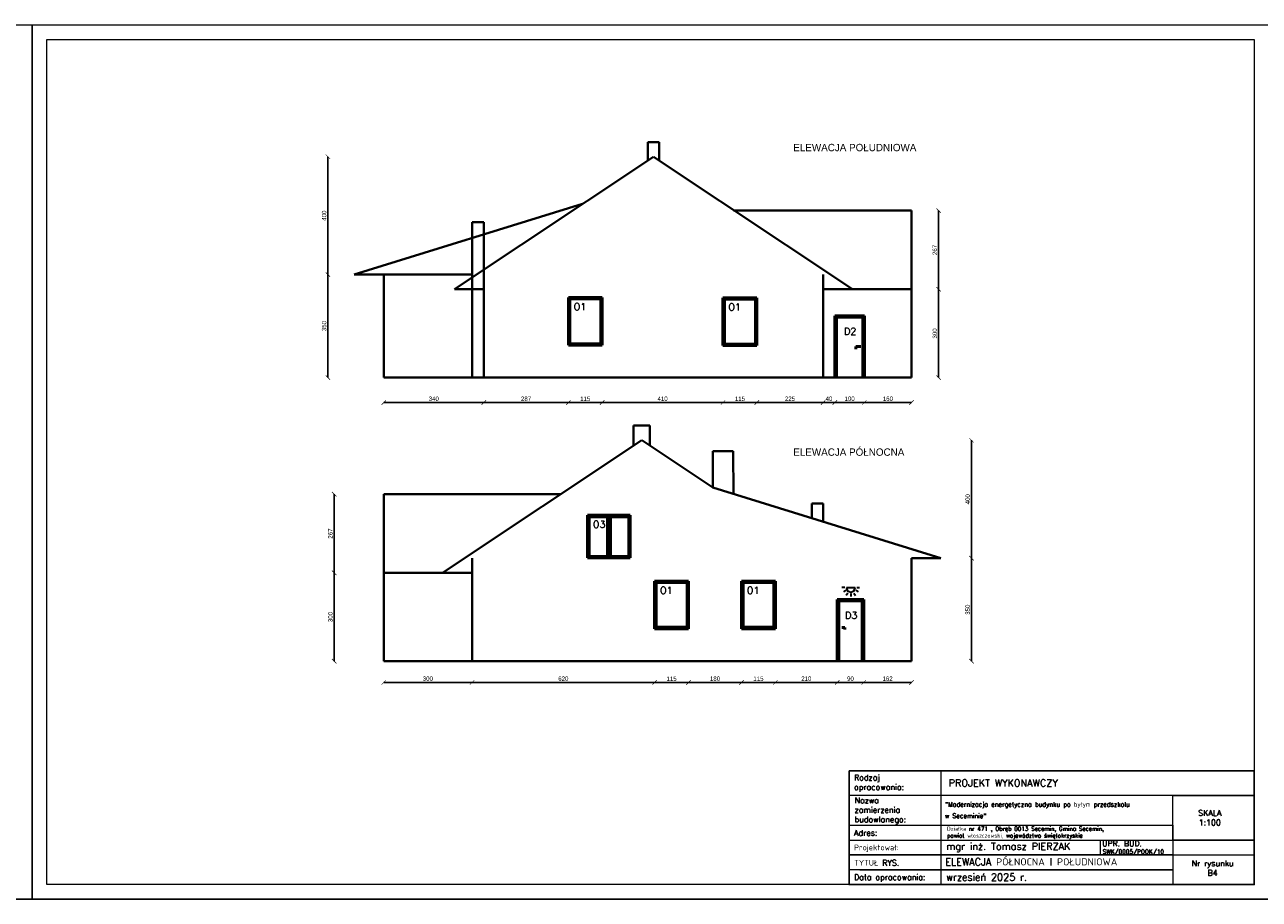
# Model space of a CAD drawing. Header units: millimetres. Extents: x 0 to 152651, y 46550 to 81081.
# Tile 36 of 109: x 132856 to 137048, y 78111 to 81081. Entities that reach past the tile are written whole.
import ezdxf

# ---------------------------------------------------------------- set-up
doc = ezdxf.new("R2010")
doc.units = ezdxf.units.MM
for name, color, linetype, lineweight in [('cienka', 3, 'Continuous', 18), ('gruba', 1, 'Continuous', 40), ('opisy', 4, 'Continuous', 18), ('punkty świetlne', 3, 'Continuous', 30), ('stolarka', 2, 'Continuous', 50), ('wymiary', 252, 'Continuous', 15)]:
    doc.layers.add(name, color=color, linetype=linetype, lineweight=lineweight)
doc.styles.add('KASIA', font='romans.shx', dxfattribs={"height": 20})
doc.styles.add('ROMANS1', font='romans.shx', dxfattribs={"height": 15})
doc.styles.get("Standard").update_dxf_attribs({"font": 'GOTHIC.TTF'})
doc.dimstyles.new('secemin', dxfattribs={"dimtxt": 15, "dimasz": 15, "dimexe": 1.25, "dimexo": 0.625, "dimgap": 5, "dimtad": 1, "dimdec": 0, "dimtxsty": 'Standard', "dimblk": 'ARCHTICK', "dimcen": 0, "dimse1": 1, "dimse2": 1, "dimclrt": 256, "dimadec": 0, "dimazin": 0, "dimtfac": 1, "dimtdec": 0, "dimtmove": 0, "dimatfit": 3, "dimfxl": 1, "dimtfillclr": 250, "dimarcsym": 1})

# ---------------------------------------------------------------- blocks, each defined once
blk = doc.blocks.new('_ArchTick')
at = {"color": 0, "linetype": 'ByBlock', "const_width": 0.15}
blk.add_lwpolyline([(-0.5, -0.5), (0.5, 0.5)], dxfattribs=at)
blk = doc.blocks.new('*D1215')
at = {"layer": 'Defpoints', "color": 0, "transparency": 16777216}
for p in [(134075.1, 79883), (134415.1, 79883), (134415.1, 79798.4)]:
    blk.add_point(p, dxfattribs=at)
at = {"layer": 'wymiary', "color": 0, "lineweight": -2, "transparency": 16777216}
blk.add_line((134075.1, 79798.4), (134415.1, 79798.4), dxfattribs=at)
at = {"layer": 'wymiary', "color": 0, "lineweight": -2, "transparency": 16777216, "xscale": 15, "yscale": 15, "zscale": 15, "rotation": 180}
blk.add_blockref('_ArchTick', (134075.1, 79798.4), dxfattribs=at)
at = {"layer": 'wymiary', "color": 0, "lineweight": -2, "transparency": 16777216, "xscale": 15, "yscale": 15, "zscale": 15}
blk.add_blockref('_ArchTick', (134415.1, 79798.4), dxfattribs=at)
at = {"layer": 'wymiary', "transparency": 16777216, "insert": (134245.1, 79811.2), "char_height": 15, "attachment_point": 5}
blk.add_mtext('340', dxfattribs=at)
blk = doc.blocks.new('*D1216')
at = {"layer": 'Defpoints', "color": 0, "transparency": 16777216}
for p in [(134702.1, 79993), (134415.1, 79883), (134702.1, 79798.4)]:
    blk.add_point(p, dxfattribs=at)
at = {"layer": 'wymiary', "color": 0, "lineweight": -2, "transparency": 16777216}
blk.add_line((134415.1, 79798.4), (134702.1, 79798.4), dxfattribs=at)
at = {"layer": 'wymiary', "color": 0, "lineweight": -2, "transparency": 16777216, "xscale": 15, "yscale": 15, "zscale": 15, "rotation": 180}
blk.add_blockref('_ArchTick', (134415.1, 79798.4), dxfattribs=at)
at = {"layer": 'wymiary', "color": 0, "lineweight": -2, "transparency": 16777216, "xscale": 15, "yscale": 15, "zscale": 15}
blk.add_blockref('_ArchTick', (134702.1, 79798.4), dxfattribs=at)
at = {"layer": 'wymiary', "transparency": 16777216, "insert": (134558.6, 79811.2), "char_height": 15, "attachment_point": 5}
blk.add_mtext('287', dxfattribs=at)
blk = doc.blocks.new('*D1217')
at = {"layer": 'Defpoints', "color": 0, "transparency": 16777216}
for p in [(134702.1, 79993), (134817.1, 79993), (134817.1, 79798.4)]:
    blk.add_point(p, dxfattribs=at)
at = {"layer": 'wymiary', "color": 0, "lineweight": -2, "transparency": 16777216}
blk.add_line((134702.1, 79798.4), (134817.1, 79798.4), dxfattribs=at)
at = {"layer": 'wymiary', "color": 0, "lineweight": -2, "transparency": 16777216, "xscale": 15, "yscale": 15, "zscale": 15, "rotation": 180}
blk.add_blockref('_ArchTick', (134702.1, 79798.4), dxfattribs=at)
at = {"layer": 'wymiary', "color": 0, "lineweight": -2, "transparency": 16777216, "xscale": 15, "yscale": 15, "zscale": 15}
blk.add_blockref('_ArchTick', (134817.1, 79798.4), dxfattribs=at)
at = {"layer": 'wymiary', "transparency": 16777216, "insert": (134759.6, 79811.1), "char_height": 15, "attachment_point": 5}
blk.add_mtext('115', dxfattribs=at)
blk = doc.blocks.new('*D1218')
at = {"layer": 'Defpoints', "color": 0, "transparency": 16777216}
for p in [(134817.1, 79993), (135227.1, 79991.9), (135227.1, 79798.4)]:
    blk.add_point(p, dxfattribs=at)
at = {"layer": 'wymiary', "color": 0, "lineweight": -2, "transparency": 16777216}
blk.add_line((134817.1, 79798.4), (135227.1, 79798.4), dxfattribs=at)
at = {"layer": 'wymiary', "color": 0, "lineweight": -2, "transparency": 16777216, "xscale": 15, "yscale": 15, "zscale": 15, "rotation": 180}
blk.add_blockref('_ArchTick', (134817.1, 79798.4), dxfattribs=at)
at = {"layer": 'wymiary', "color": 0, "lineweight": -2, "transparency": 16777216, "xscale": 15, "yscale": 15, "zscale": 15}
blk.add_blockref('_ArchTick', (135227.1, 79798.4), dxfattribs=at)
at = {"layer": 'wymiary', "transparency": 16777216, "insert": (135022.1, 79811.2), "char_height": 15, "attachment_point": 5}
blk.add_mtext('410', dxfattribs=at)
blk = doc.blocks.new('*D1219')
at = {"layer": 'Defpoints', "color": 0, "transparency": 16777216}
for p in [(135227.1, 79991.9), (135342.1, 79991.9), (135342.1, 79798.4)]:
    blk.add_point(p, dxfattribs=at)
at = {"layer": 'wymiary', "color": 0, "lineweight": -2, "transparency": 16777216}
blk.add_line((135227.1, 79798.4), (135342.1, 79798.4), dxfattribs=at)
at = {"layer": 'wymiary', "color": 0, "lineweight": -2, "transparency": 16777216, "xscale": 15, "yscale": 15, "zscale": 15, "rotation": 180}
blk.add_blockref('_ArchTick', (135227.1, 79798.4), dxfattribs=at)
at = {"layer": 'wymiary', "color": 0, "lineweight": -2, "transparency": 16777216, "xscale": 15, "yscale": 15, "zscale": 15}
blk.add_blockref('_ArchTick', (135342.1, 79798.4), dxfattribs=at)
at = {"layer": 'wymiary', "transparency": 16777216, "insert": (135284.6, 79811.1), "char_height": 15, "attachment_point": 5}
blk.add_mtext('115', dxfattribs=at)
blk = doc.blocks.new('*D1220')
at = {"layer": 'Defpoints', "color": 0, "transparency": 16777216}
for p in [(135342.1, 79991.9), (135567.1, 79883), (135567.1, 79798.4)]:
    blk.add_point(p, dxfattribs=at)
at = {"layer": 'wymiary', "color": 0, "lineweight": -2, "transparency": 16777216}
blk.add_line((135342.1, 79798.4), (135567.1, 79798.4), dxfattribs=at)
at = {"layer": 'wymiary', "color": 0, "lineweight": -2, "transparency": 16777216, "xscale": 15, "yscale": 15, "zscale": 15, "rotation": 180}
blk.add_blockref('_ArchTick', (135342.1, 79798.4), dxfattribs=at)
at = {"layer": 'wymiary', "color": 0, "lineweight": -2, "transparency": 16777216, "xscale": 15, "yscale": 15, "zscale": 15}
blk.add_blockref('_ArchTick', (135567.1, 79798.4), dxfattribs=at)
at = {"layer": 'wymiary', "transparency": 16777216, "insert": (135454.6, 79811.2), "char_height": 15, "attachment_point": 5}
blk.add_mtext('225', dxfattribs=at)
blk = doc.blocks.new('*D1221')
at = {"layer": 'Defpoints', "color": 0, "transparency": 16777216}
for p in [(135567.1, 79883), (135607.1, 79883), (135607.1, 79798.4)]:
    blk.add_point(p, dxfattribs=at)
at = {"layer": 'wymiary', "color": 0, "lineweight": -2, "transparency": 16777216}
blk.add_line((135567.1, 79798.4), (135607.1, 79798.4), dxfattribs=at)
at = {"layer": 'wymiary', "color": 0, "lineweight": -2, "transparency": 16777216, "xscale": 15, "yscale": 15, "zscale": 15, "rotation": 180}
blk.add_blockref('_ArchTick', (135567.1, 79798.4), dxfattribs=at)
at = {"layer": 'wymiary', "color": 0, "lineweight": -2, "transparency": 16777216, "xscale": 15, "yscale": 15, "zscale": 15}
blk.add_blockref('_ArchTick', (135607.1, 79798.4), dxfattribs=at)
at = {"layer": 'wymiary', "transparency": 16777216, "insert": (135587.1, 79811.2), "char_height": 15, "attachment_point": 5}
blk.add_mtext('40', dxfattribs=at)
blk = doc.blocks.new('*D1222')
at = {"layer": 'Defpoints', "color": 0, "transparency": 16777216}
for p in [(135607.1, 79883), (135707.1, 79883), (135707.1, 79798.4)]:
    blk.add_point(p, dxfattribs=at)
at = {"layer": 'wymiary', "color": 0, "lineweight": -2, "transparency": 16777216}
blk.add_line((135607.1, 79798.4), (135707.1, 79798.4), dxfattribs=at)
at = {"layer": 'wymiary', "color": 0, "lineweight": -2, "transparency": 16777216, "xscale": 15, "yscale": 15, "zscale": 15, "rotation": 180}
blk.add_blockref('_ArchTick', (135607.1, 79798.4), dxfattribs=at)
at = {"layer": 'wymiary', "color": 0, "lineweight": -2, "transparency": 16777216, "xscale": 15, "yscale": 15, "zscale": 15}
blk.add_blockref('_ArchTick', (135707.1, 79798.4), dxfattribs=at)
at = {"layer": 'wymiary', "transparency": 16777216, "insert": (135657.1, 79811.2), "char_height": 15, "attachment_point": 5}
blk.add_mtext('100', dxfattribs=at)
blk = doc.blocks.new('*D1223')
at = {"layer": 'Defpoints', "color": 0, "transparency": 16777216}
for p in [(135707.1, 79883), (135867.1, 79883), (135867.1, 79798.4)]:
    blk.add_point(p, dxfattribs=at)
at = {"layer": 'wymiary', "color": 0, "lineweight": -2, "transparency": 16777216}
blk.add_line((135707.1, 79798.4), (135867.1, 79798.4), dxfattribs=at)
at = {"layer": 'wymiary', "color": 0, "lineweight": -2, "transparency": 16777216, "xscale": 15, "yscale": 15, "zscale": 15, "rotation": 180}
blk.add_blockref('_ArchTick', (135707.1, 79798.4), dxfattribs=at)
at = {"layer": 'wymiary', "color": 0, "lineweight": -2, "transparency": 16777216, "xscale": 15, "yscale": 15, "zscale": 15}
blk.add_blockref('_ArchTick', (135867.1, 79798.4), dxfattribs=at)
at = {"layer": 'wymiary', "transparency": 16777216, "insert": (135787.1, 79811.2), "char_height": 15, "attachment_point": 5}
blk.add_mtext('160', dxfattribs=at)
blk = doc.blocks.new('*D1224')
at = {"layer": 'Defpoints', "color": 0, "transparency": 16777216}
for p in [(133885.6, 80233), (134075.1, 80233), (134075.1, 79883)]:
    blk.add_point(p, dxfattribs=at)
at = {"layer": 'wymiary', "color": 0, "lineweight": -2, "transparency": 16777216}
blk.add_line((133885.6, 79883), (133885.6, 80233), dxfattribs=at)
at = {"layer": 'wymiary', "color": 0, "lineweight": -2, "transparency": 16777216, "xscale": 15, "yscale": 15, "zscale": 15}
for p, rotation in [((133885.6, 80233), 90), ((133885.6, 79883), 270)]:
    blk.add_blockref('_ArchTick', p, dxfattribs=dict(at, rotation=rotation))
at = {"layer": 'wymiary', "transparency": 16777216, "insert": (133872.8, 80058), "char_height": 15, "attachment_point": 5, "rotation": 90}
blk.add_mtext('350', dxfattribs=at)
blk = doc.blocks.new('*D1225')
at = {"layer": 'Defpoints', "color": 0, "transparency": 16777216}
for p in [(133885.6, 80633), (134991.1, 80633), (134075.1, 80233)]:
    blk.add_point(p, dxfattribs=at)
at = {"layer": 'wymiary', "color": 0, "lineweight": -2, "transparency": 16777216}
blk.add_line((133885.6, 80233), (133885.6, 80633), dxfattribs=at)
at = {"layer": 'wymiary', "color": 0, "lineweight": -2, "transparency": 16777216, "xscale": 15, "yscale": 15, "zscale": 15}
for p, rotation in [((133885.6, 80633), 90), ((133885.6, 80233), 270)]:
    blk.add_blockref('_ArchTick', p, dxfattribs=dict(at, rotation=rotation))
at = {"layer": 'wymiary', "transparency": 16777216, "insert": (133872.8, 80433), "char_height": 15, "attachment_point": 5, "rotation": 90}
blk.add_mtext('400', dxfattribs=at)
blk = doc.blocks.new('*D1226')
at = {"layer": 'Defpoints', "color": 0, "transparency": 16777216}
for p in [(135867.1, 80183), (135959.3, 80183), (135867.1, 79883)]:
    blk.add_point(p, dxfattribs=at)
at = {"layer": 'wymiary', "color": 0, "lineweight": -2, "transparency": 16777216}
blk.add_line((135959.3, 79883), (135959.3, 80183), dxfattribs=at)
at = {"layer": 'wymiary', "color": 0, "lineweight": -2, "transparency": 16777216, "xscale": 15, "yscale": 15, "zscale": 15}
for p, rotation in [((135959.3, 80183), 90), ((135959.3, 79883), 270)]:
    blk.add_blockref('_ArchTick', p, dxfattribs=dict(at, rotation=rotation))
at = {"layer": 'wymiary', "transparency": 16777216, "insert": (135946.4, 80033), "char_height": 15, "attachment_point": 5, "rotation": 90}
blk.add_mtext('300', dxfattribs=at)
blk = doc.blocks.new('*D1227')
at = {"layer": 'Defpoints', "color": 0, "transparency": 16777216}
for p in [(135867.1, 80450), (135959.3, 80450), (135867.1, 80183)]:
    blk.add_point(p, dxfattribs=at)
at = {"layer": 'wymiary', "color": 0, "lineweight": -2, "transparency": 16777216}
blk.add_line((135959.3, 80183), (135959.3, 80450), dxfattribs=at)
at = {"layer": 'wymiary', "color": 0, "lineweight": -2, "transparency": 16777216, "xscale": 15, "yscale": 15, "zscale": 15}
for p, rotation in [((135959.3, 80450), 90), ((135959.3, 80183), 270)]:
    blk.add_blockref('_ArchTick', p, dxfattribs=dict(at, rotation=rotation))
at = {"layer": 'wymiary', "transparency": 16777216, "insert": (135946.4, 80316.5), "char_height": 15, "attachment_point": 5, "rotation": 90}
blk.add_mtext('267', dxfattribs=at)
blk = doc.blocks.new('*D1228')
at = {"layer": 'Defpoints', "color": 0, "transparency": 16777216}
for p in [(134075.1, 78920), (134375.1, 78920), (134375.1, 78847.8)]:
    blk.add_point(p, dxfattribs=at)
at = {"layer": 'wymiary', "color": 0, "lineweight": -2, "transparency": 16777216}
blk.add_line((134075.1, 78847.8), (134375.1, 78847.8), dxfattribs=at)
at = {"layer": 'wymiary', "color": 0, "lineweight": -2, "transparency": 16777216, "xscale": 15, "yscale": 15, "zscale": 15, "rotation": 180}
blk.add_blockref('_ArchTick', (134075.1, 78847.8), dxfattribs=at)
at = {"layer": 'wymiary', "color": 0, "lineweight": -2, "transparency": 16777216, "xscale": 15, "yscale": 15, "zscale": 15}
blk.add_blockref('_ArchTick', (134375.1, 78847.8), dxfattribs=at)
at = {"layer": 'wymiary', "transparency": 16777216, "insert": (134225.1, 78860.6), "char_height": 15, "attachment_point": 5}
blk.add_mtext('300', dxfattribs=at)
blk = doc.blocks.new('*D1229')
at = {"layer": 'Defpoints', "color": 0, "transparency": 16777216}
for p in [(134995.1, 79030), (134375.1, 78920), (134995.1, 78847.8)]:
    blk.add_point(p, dxfattribs=at)
at = {"layer": 'wymiary', "color": 0, "lineweight": -2, "transparency": 16777216}
blk.add_line((134375.1, 78847.8), (134995.1, 78847.8), dxfattribs=at)
at = {"layer": 'wymiary', "color": 0, "lineweight": -2, "transparency": 16777216, "xscale": 15, "yscale": 15, "zscale": 15, "rotation": 180}
blk.add_blockref('_ArchTick', (134375.1, 78847.8), dxfattribs=at)
at = {"layer": 'wymiary', "color": 0, "lineweight": -2, "transparency": 16777216, "xscale": 15, "yscale": 15, "zscale": 15}
blk.add_blockref('_ArchTick', (134995.1, 78847.8), dxfattribs=at)
at = {"layer": 'wymiary', "transparency": 16777216, "insert": (134685.1, 78860.6), "char_height": 15, "attachment_point": 5}
blk.add_mtext('620', dxfattribs=at)
blk = doc.blocks.new('*D1230')
at = {"layer": 'Defpoints', "color": 0, "transparency": 16777216}
for p in [(134995.1, 79030), (135110.1, 79030), (135110.1, 78847.8)]:
    blk.add_point(p, dxfattribs=at)
at = {"layer": 'wymiary', "color": 0, "lineweight": -2, "transparency": 16777216}
blk.add_line((134995.1, 78847.8), (135110.1, 78847.8), dxfattribs=at)
at = {"layer": 'wymiary', "color": 0, "lineweight": -2, "transparency": 16777216, "xscale": 15, "yscale": 15, "zscale": 15, "rotation": 180}
blk.add_blockref('_ArchTick', (134995.1, 78847.8), dxfattribs=at)
at = {"layer": 'wymiary', "color": 0, "lineweight": -2, "transparency": 16777216, "xscale": 15, "yscale": 15, "zscale": 15}
blk.add_blockref('_ArchTick', (135110.1, 78847.8), dxfattribs=at)
at = {"layer": 'wymiary', "transparency": 16777216, "insert": (135052.6, 78860.4), "char_height": 15, "attachment_point": 5}
blk.add_mtext('115', dxfattribs=at)
blk = doc.blocks.new('*D1231')
at = {"layer": 'Defpoints', "color": 0, "transparency": 16777216}
for p in [(135110.1, 79030), (135290.1, 79030), (135290.1, 78847.8)]:
    blk.add_point(p, dxfattribs=at)
at = {"layer": 'wymiary', "color": 0, "lineweight": -2, "transparency": 16777216}
blk.add_line((135110.1, 78847.8), (135290.1, 78847.8), dxfattribs=at)
at = {"layer": 'wymiary', "color": 0, "lineweight": -2, "transparency": 16777216, "xscale": 15, "yscale": 15, "zscale": 15, "rotation": 180}
blk.add_blockref('_ArchTick', (135110.1, 78847.8), dxfattribs=at)
at = {"layer": 'wymiary', "color": 0, "lineweight": -2, "transparency": 16777216, "xscale": 15, "yscale": 15, "zscale": 15}
blk.add_blockref('_ArchTick', (135290.1, 78847.8), dxfattribs=at)
at = {"layer": 'wymiary', "transparency": 16777216, "insert": (135200.1, 78860.6), "char_height": 15, "attachment_point": 5}
blk.add_mtext('180', dxfattribs=at)
blk = doc.blocks.new('*D1232')
at = {"layer": 'Defpoints', "color": 0, "transparency": 16777216}
for p in [(135290.1, 79030), (135405.1, 79030), (135405.1, 78847.8)]:
    blk.add_point(p, dxfattribs=at)
at = {"layer": 'wymiary', "color": 0, "lineweight": -2, "transparency": 16777216}
blk.add_line((135290.1, 78847.8), (135405.1, 78847.8), dxfattribs=at)
at = {"layer": 'wymiary', "color": 0, "lineweight": -2, "transparency": 16777216, "xscale": 15, "yscale": 15, "zscale": 15, "rotation": 180}
blk.add_blockref('_ArchTick', (135290.1, 78847.8), dxfattribs=at)
at = {"layer": 'wymiary', "color": 0, "lineweight": -2, "transparency": 16777216, "xscale": 15, "yscale": 15, "zscale": 15}
blk.add_blockref('_ArchTick', (135405.1, 78847.8), dxfattribs=at)
at = {"layer": 'wymiary', "transparency": 16777216, "insert": (135347.6, 78860.4), "char_height": 15, "attachment_point": 5}
blk.add_mtext('115', dxfattribs=at)
blk = doc.blocks.new('*D1233')
at = {"layer": 'Defpoints', "color": 0, "transparency": 16777216}
for p in [(135405.1, 79030), (135615.1, 78920), (135615.1, 78847.8)]:
    blk.add_point(p, dxfattribs=at)
at = {"layer": 'wymiary', "color": 0, "lineweight": -2, "transparency": 16777216}
blk.add_line((135405.1, 78847.8), (135615.1, 78847.8), dxfattribs=at)
at = {"layer": 'wymiary', "color": 0, "lineweight": -2, "transparency": 16777216, "xscale": 15, "yscale": 15, "zscale": 15, "rotation": 180}
blk.add_blockref('_ArchTick', (135405.1, 78847.8), dxfattribs=at)
at = {"layer": 'wymiary', "color": 0, "lineweight": -2, "transparency": 16777216, "xscale": 15, "yscale": 15, "zscale": 15}
blk.add_blockref('_ArchTick', (135615.1, 78847.8), dxfattribs=at)
at = {"layer": 'wymiary', "transparency": 16777216, "insert": (135510.1, 78860.6), "char_height": 15, "attachment_point": 5}
blk.add_mtext('210', dxfattribs=at)
blk = doc.blocks.new('*D1234')
at = {"layer": 'Defpoints', "color": 0, "transparency": 16777216}
for p in [(135615.1, 78920), (135705.1, 78920), (135705.1, 78847.8)]:
    blk.add_point(p, dxfattribs=at)
at = {"layer": 'wymiary', "color": 0, "lineweight": -2, "transparency": 16777216}
blk.add_line((135615.1, 78847.8), (135705.1, 78847.8), dxfattribs=at)
at = {"layer": 'wymiary', "color": 0, "lineweight": -2, "transparency": 16777216, "xscale": 15, "yscale": 15, "zscale": 15, "rotation": 180}
blk.add_blockref('_ArchTick', (135615.1, 78847.8), dxfattribs=at)
at = {"layer": 'wymiary', "color": 0, "lineweight": -2, "transparency": 16777216, "xscale": 15, "yscale": 15, "zscale": 15}
blk.add_blockref('_ArchTick', (135705.1, 78847.8), dxfattribs=at)
at = {"layer": 'wymiary', "transparency": 16777216, "insert": (135660.1, 78860.6), "char_height": 15, "attachment_point": 5}
blk.add_mtext('90', dxfattribs=at)
blk = doc.blocks.new('*D1235')
at = {"layer": 'Defpoints', "color": 0, "transparency": 16777216}
for p in [(135705.1, 78920), (135867.1, 78920), (135867.1, 78847.8)]:
    blk.add_point(p, dxfattribs=at)
at = {"layer": 'wymiary', "color": 0, "lineweight": -2, "transparency": 16777216}
blk.add_line((135705.1, 78847.8), (135867.1, 78847.8), dxfattribs=at)
at = {"layer": 'wymiary', "color": 0, "lineweight": -2, "transparency": 16777216, "xscale": 15, "yscale": 15, "zscale": 15, "rotation": 180}
blk.add_blockref('_ArchTick', (135705.1, 78847.8), dxfattribs=at)
at = {"layer": 'wymiary', "color": 0, "lineweight": -2, "transparency": 16777216, "xscale": 15, "yscale": 15, "zscale": 15}
blk.add_blockref('_ArchTick', (135867.1, 78847.8), dxfattribs=at)
at = {"layer": 'wymiary', "transparency": 16777216, "insert": (135786.1, 78860.6), "char_height": 15, "attachment_point": 5}
blk.add_mtext('162', dxfattribs=at)
blk = doc.blocks.new('*D1236')
at = {"layer": 'Defpoints', "color": 0, "transparency": 16777216}
for p in [(133906.8, 79220), (134075.1, 79220), (134075.1, 78920)]:
    blk.add_point(p, dxfattribs=at)
at = {"layer": 'wymiary', "color": 0, "lineweight": -2, "transparency": 16777216}
blk.add_line((133906.8, 78920), (133906.8, 79220), dxfattribs=at)
at = {"layer": 'wymiary', "color": 0, "lineweight": -2, "transparency": 16777216, "xscale": 15, "yscale": 15, "zscale": 15}
for p, rotation in [((133906.8, 79220), 90), ((133906.8, 78920), 270)]:
    blk.add_blockref('_ArchTick', p, dxfattribs=dict(at, rotation=rotation))
at = {"layer": 'wymiary', "transparency": 16777216, "insert": (133894, 79070), "char_height": 15, "attachment_point": 5, "rotation": 90}
blk.add_mtext('300', dxfattribs=at)
blk = doc.blocks.new('*D1237')
at = {"layer": 'Defpoints', "color": 0, "transparency": 16777216}
for p in [(133906.8, 79487), (134075.1, 79487), (134075.1, 79220)]:
    blk.add_point(p, dxfattribs=at)
at = {"layer": 'wymiary', "color": 0, "lineweight": -2, "transparency": 16777216}
blk.add_line((133906.8, 79220), (133906.8, 79487), dxfattribs=at)
at = {"layer": 'wymiary', "color": 0, "lineweight": -2, "transparency": 16777216, "xscale": 15, "yscale": 15, "zscale": 15}
for p, rotation in [((133906.8, 79487), 90), ((133906.8, 79220), 270)]:
    blk.add_blockref('_ArchTick', p, dxfattribs=dict(at, rotation=rotation))
at = {"layer": 'wymiary', "transparency": 16777216, "insert": (133894, 79353.5), "char_height": 15, "attachment_point": 5, "rotation": 90}
blk.add_mtext('267', dxfattribs=at)
blk = doc.blocks.new('*D1238')
at = {"layer": 'Defpoints', "color": 0, "transparency": 16777216}
for p in [(135867.1, 79270), (136070.9, 79270), (135867.1, 78920)]:
    blk.add_point(p, dxfattribs=at)
at = {"layer": 'wymiary', "color": 0, "lineweight": -2, "transparency": 16777216}
blk.add_line((136070.9, 78920), (136070.9, 79270), dxfattribs=at)
at = {"layer": 'wymiary', "color": 0, "lineweight": -2, "transparency": 16777216, "xscale": 15, "yscale": 15, "zscale": 15}
for p, rotation in [((136070.9, 79270), 90), ((136070.9, 78920), 270)]:
    blk.add_blockref('_ArchTick', p, dxfattribs=dict(at, rotation=rotation))
at = {"layer": 'wymiary', "transparency": 16777216, "insert": (136058, 79095), "char_height": 15, "attachment_point": 5, "rotation": 90}
blk.add_mtext('350', dxfattribs=at)
blk = doc.blocks.new('*D1239')
at = {"layer": 'Defpoints', "color": 0, "transparency": 16777216}
for p in [(134951.1, 79670), (136070.9, 79670), (135867.1, 79270)]:
    blk.add_point(p, dxfattribs=at)
at = {"layer": 'wymiary', "color": 0, "lineweight": -2, "transparency": 16777216}
blk.add_line((136070.9, 79270), (136070.9, 79670), dxfattribs=at)
at = {"layer": 'wymiary', "color": 0, "lineweight": -2, "transparency": 16777216, "xscale": 15, "yscale": 15, "zscale": 15}
for p, rotation in [((136070.9, 79670), 90), ((136070.9, 79270), 270)]:
    blk.add_blockref('_ArchTick', p, dxfattribs=dict(at, rotation=rotation))
at = {"layer": 'wymiary', "transparency": 16777216, "insert": (136058, 79470), "char_height": 15, "attachment_point": 5, "rotation": 90}
blk.add_mtext('400', dxfattribs=at)

msp = doc.modelspace()

# ---------------------------------------------------------------- linework, layer by layer
at = {"layer": 'cienka'}
for p, q in [((128681.116, 81081.419), (132881.116, 81081.419)), ((132881.116, 81081.419), (132881.116, 78111.419)), ((132881.116, 78111.419), (132881.116, 81081.419)), ((132881.116, 81081.419), (137081.116, 81081.419)), ((132931.116, 78161.419), (132931.116, 81031.419)), ((132931.116, 81031.419), (137031.116, 81031.419)), ((137031.116, 81031.419), (137031.116, 78161.419)), ((136508.095, 78313.166), (136508.095, 78262.817)), ((136719.116, 78262.185), (137031.116, 78262.185)), ((137031.116, 78161.419), (132931.116, 78161.419)), ((132881.116, 78111.419), (128681.116, 78111.419)), ((128681.116, 78111.419), (132881.116, 78111.419)), ((137081.116, 78111.419), (132881.116, 78111.419)), ((132881.116, 78111.419), (137081.116, 78111.419)), ((132881.116, 78111.419), (135851.116, 78111.419))]:
    msp.add_line(p, q, dxfattribs=at)
at = {"layer": 'gruba'}
for p, q in [((134972.143, 80620.389), (134972.143, 80683.037)), ((135010.143, 80683.037), (134972.143, 80683.037)), ((135010.143, 80620.389), (135010.143, 80683.037)), ((134315.143, 80183.037), (134991.143, 80633.037)), ((135667.143, 80183.037), (134991.143, 80633.037)), ((133975.143, 80233.037), (134750.143, 80472.608)), ((135867.143, 80450.037), (135263.299, 80450.037)), ((135867.143, 80183.037), (135867.143, 80450.037)), ((134375.143, 79883.037), (134375.143, 80411.074)), ((134415.143, 80411.074), (134375.143, 80411.074)), ((134415.143, 79883.037), (134415.143, 80411.074)), ((134075.143, 80233.037), (133975.143, 80233.037)), ((134075.143, 80233.037), (134375.143, 80233.037)), ((134075.143, 79883.037), (134075.143, 80233.037)), ((135567.143, 79883.037), (135567.143, 80233.037)), ((134415.143, 80183.037), (134315.143, 80183.037)), ((135867.143, 80183.037), (135567.143, 80183.037)), ((135567.143, 80183.037), (135667.143, 80183.037)), ((135867.143, 79883.037), (135867.143, 80183.037)), ((134075.143, 79883.037), (134336.143, 79883.037)), ((134336.143, 79883.037), (134376.143, 79883.037)), ((134376.143, 79883.037), (135567.143, 79883.037)), ((135567.143, 79883.037), (135867.143, 79883.037)), ((134923.643, 79651.732), (134923.643, 79720.039)), ((134923.643, 79720.039), (134978.643, 79720.039)), ((134978.643, 79651.732), (134978.643, 79720.039)), ((134275.143, 79220.039), (134951.143, 79670.039)), ((135192.143, 79509.61), (134951.143, 79670.039)), ((135192.143, 79509.61), (135192.143, 79633.147)), ((135192.143, 79633.147), (135262.143, 79633.147)), ((135262.143, 79633.147), (135262.558, 79487.842)), ((134075.143, 79487.039), (134075.143, 78920.039)), ((134075.143, 79487.039), (134675.326, 79487.039)), ((135967.143, 79270.039), (135192.143, 79509.61)), ((135529.143, 79405.435), (135529.143, 79455.138)), ((135529.143, 79455.138), (135567.143, 79455.138)), ((135567.143, 79455.138), (135567.143, 79393.688)), ((134375.143, 79270.039), (134375.143, 78920.039)), ((135867.143, 79270.039), (135867.143, 78920.039)), ((135867.143, 79270.039), (135967.143, 79270.039)), ((134075.143, 79220.039), (134375.143, 79220.039)), ((134375.143, 79220.039), (134275.143, 79220.039)), ((134075.143, 78920.039), (135867.143, 78920.039))]:
    msp.add_line(p, q, dxfattribs=at)
at = {"layer": 'opisy', "linetype": 'Continuous', "lineweight": 0, "flags": 128}
for points in [[(135655.407, 78161.419), (135655.407, 78547.717), (135966.696, 78547.683), (135966.696, 78161.385)], [(136755.116, 78463.717), (137031.116, 78463.717), (137031.116, 78312.534), (136755.116, 78312.534)]]:
    msp.add_lwpolyline(points, close=True, dxfattribs=at)
for points in [[(135655.407, 78547.7), (137031.116, 78547.7), (137031.116, 78463.717), (135655.407, 78463.717)], [(136695.116, 78547.7), (137031.116, 78547.7)], [(135655.407, 78362.934), (136755.116, 78362.934), (136755.116, 78211.785), (135655.407, 78211.785)], [(135655.407, 78312.534), (136755.116, 78312.534), (136755.116, 78262.185), (135655.407, 78262.185)], [(136695.116, 78312.534), (137031.116, 78312.534)], [(135655.407, 78262.185), (136755.116, 78262.185), (136755.116, 78211.802), (135655.407, 78211.802)], [(135691.407, 78211.802), (136755.116, 78211.802), (136755.116, 78161.419), (135691.407, 78161.419)]]:
    msp.add_lwpolyline(points, dxfattribs=at)
at = {"layer": 'opisy', "lineweight": 25}
msp.add_lwpolyline([(135655.407, 78547.7), (137031.116, 78547.7), (137031.116, 78161.419), (135655.407, 78161.419)], close=True, dxfattribs=at)
at = {"layer": 'punkty świetlne'}
for p, q in [((135641.102, 79169.934), (135631.102, 79169.934)), ((135644.003, 79161.698), (135636.171, 79155.48)), ((135650.609, 79151.484), (135645.296, 79143.012)), ((135646.102, 79169.934), (135676.102, 79169.934)), ((135661.102, 79149.934), (135661.102, 79139.934)), ((135671.595, 79151.484), (135676.907, 79143.012)), ((135678.201, 79161.698), (135686.033, 79155.48)), ((135681.102, 79169.934), (135691.102, 79169.934))]:
    msp.add_line(p, q, dxfattribs=at)
msp.add_arc((135661.102, 79169.934), 15, 180, 0, dxfattribs=at)
at = {"layer": 'stolarka'}
for p, q in [((134702.143, 79993.037), (134702.143, 80155.037)), ((134702.143, 80155.037), (134817.143, 80155.037)), ((134817.143, 79993.037), (134817.143, 80155.037)), ((135227.143, 79991.908), (135227.143, 80153.908)), ((135227.143, 80153.908), (135342.143, 80153.908)), ((135342.143, 79991.908), (135342.143, 80153.908)), ((134707.143, 80150.037), (134707.143, 79998.037)), ((134812.143, 80150.037), (134707.143, 80150.037)), ((134812.143, 80150.037), (134812.143, 79998.037)), ((135232.143, 80148.908), (135232.143, 79996.908)), ((135337.143, 80148.908), (135232.143, 80148.908)), ((135337.143, 80148.908), (135337.143, 79996.908)), ((135607.143, 79883.037), (135607.143, 80093.037)), ((135607.143, 80093.037), (135707.143, 80093.037)), ((135612.143, 79883.037), (135612.143, 80088.037)), ((135612.143, 80088.037), (135702.143, 80088.037)), ((135702.143, 80088.037), (135702.143, 79883.037)), ((135707.143, 80093.037), (135707.143, 79883.037)), ((134702.143, 79993.037), (134817.143, 79993.037)), ((134812.143, 79998.037), (134707.143, 79998.037)), ((135227.143, 79991.908), (135342.143, 79991.908)), ((135337.143, 79996.908), (135232.143, 79996.908)), ((135695.559, 79988.271), (135677.83, 79988.271)), ((135677.83, 79988.271), (135677.83, 79979.607)), ((134767.285, 79270.705), (134767.285, 79415.705)), ((134767.285, 79415.705), (134912.285, 79415.705)), ((134772.285, 79275.705), (134772.285, 79410.705)), ((134772.285, 79410.705), (134907.285, 79410.705)), ((134834.785, 79410.705), (134834.785, 79275.705)), ((134839.785, 79410.705), (134839.785, 79275.705)), ((134844.785, 79410.705), (134844.785, 79275.705)), ((134907.285, 79410.705), (134907.285, 79275.705)), ((134912.285, 79415.705), (134912.285, 79270.705)), ((134907.285, 79275.705), (134772.285, 79275.705)), ((134912.285, 79270.705), (134767.285, 79270.705)), ((134995.143, 79192.039), (134995.143, 79030.039)), ((135110.143, 79192.039), (134995.143, 79192.039)), ((135110.143, 79192.039), (135110.143, 79030.039)), ((135290.143, 79192.039), (135290.143, 79030.039)), ((135405.143, 79192.039), (135290.143, 79192.039)), ((135405.143, 79192.039), (135405.143, 79030.039)), ((135000.143, 79187.039), (135000.143, 79035.039)), ((135105.143, 79187.039), (135000.143, 79187.039)), ((135105.143, 79187.039), (135105.143, 79035.039)), ((135295.143, 79187.039), (135295.143, 79035.039)), ((135400.143, 79187.039), (135295.143, 79187.039)), ((135400.143, 79187.039), (135400.143, 79035.039)), ((135705.143, 79130.039), (135615.143, 79130.039)), ((135615.143, 79130.039), (135615.143, 78920.039)), ((135700.143, 79125.039), (135620.143, 79125.039)), ((135620.143, 79125.039), (135620.143, 78920.039)), ((135700.143, 78920.039), (135700.143, 79125.039)), ((135705.143, 78920.039), (135705.143, 79130.039)), ((135110.143, 79030.039), (134995.143, 79030.039)), ((135105.143, 79035.039), (135000.143, 79035.039)), ((135405.143, 79030.039), (135290.143, 79030.039)), ((135400.143, 79035.039), (135295.143, 79035.039)), ((135630.864, 79034.782), (135641.093, 79034.782)), ((135641.093, 79034.782), (135641.093, 79027.286))]:
    msp.add_line(p, q, dxfattribs=at)

# ---------------------------------------------------------------- texts
at = {"layer": 'cienka', "char_height": 24, "width": 724.80663, "attachment_point": 1, "style": 'ROMANS1'}
for s, insert in [('O1', (134720.054, 80136.061)), ('O1', (135245.054, 80134.931)), ('D2', (135637.814, 80052.005)), ('O3', (134785.196, 79396.729)), ('O1', (135013.054, 79173.062)), ('O1', (135308.054, 79173.062)), ('D3', (135641.506, 79088.055))]:
    msp.add_mtext(s, dxfattribs=dict(at, insert=insert))
at = {"layer": 'opisy', "linetype": 'Continuous', "lineweight": 0, "attachment_point": 4, "style": 'KASIA'}
for s, insert, char_height, width in [('\\A1;{\\H0.80952x;Rodzaj opracowania:}', (135672.233, 78505.43), 24, 141.54434), ('\\A1;\\pxql;PROJEKT WYKONAWCZY', (135993.584, 78506.511), 24, 946.31605), ('\\A1;\\pxql;{\\H0.80952x;Nazwa \\Pzamierzenia\\Pbudowlanego:}', (135674.05, 78411.733), 24, 141.54434), ('\\A1;\\pxsm1.5,qj;"Modernizacja energetyczna budynku po byłym przedszkolu\\P\\pq*;w Seceminie"', (135980.693, 78414.233), 15.6, 766.2055), ('\\A1;\\pxqc;{\\H0.80952x;SKALA\\P1:100}', (136506.12, 78388.516), 24, 747.85817), ('\\A1;Działka nr 471 , Obręb 0013 Secemin, Gmina Secemin,\\Ppowiat włoszczowski, województwo świętokrzyskie', (135987.803, 78337.097), 14, 756.99257), ('\\A1;\\pxql;{\\H0.80952x;Adres:}', (135672.233, 78337.037), 24, 141.54434), ('\\A1;UPR. BUD.', (136514.605, 78301.001), 19.2, 598.28653), ('\\A1;\\pxql;{\\H0.80952x;Projektował:}', (135672.233, 78284.559), 24, 747.85817), ('\\A1;mgr inż. Tomasz PIERZAK', (135985.074, 78287.251), 24, 747.85817), ('\\A1;SWK/0005/POOK/10', (136516.611, 78270.709), 14.4, 448.7149), ('\\A1;\\pxql;{\\H0.80952x;TYTUŁ RYS.}', (135672.233, 78235.355), 24, 747.85817), ('\\A1;ELEWACJA PÓŁNOCNA I POŁUDNIOWA', (135981.798, 78238.585), 24, 747.85817), ('\\A1;\\pxqc;{\\H0.80952x;Nr rysunku\\PB4}', (136515.747, 78217.499), 24, 747.85817), ('\\A1;\\pxql;{\\H0.80952x;Data opracowania:}', (135672.233, 78183.317), 24, 747.85817), ('\\A1;wrzesień 2025 r.', (135985.074, 78186.641), 24, 747.85817)]:
    msp.add_mtext(s, dxfattribs=dict(at, insert=insert, char_height=char_height, width=width))
at = {"layer": 'wymiary', "char_height": 25, "attachment_point": 1}
for s, insert in [('ELEWACJA POŁUDNIOWA', (135465.865, 80676.735)), ('ELEWACJA PÓŁNOCNA', (135465.865, 79642.577))]:
    msp.add_mtext_dynamic_manual_height_columns(s, width=17463.96939, gutter_width=125, heights=[0], dxfattribs=dict(at, insert=insert))

# ---------------------------------------------------------------- dimensions: what is measured, and where the dimension line sits
at = {"layer": 'wymiary'}
for base, p1, p2, picture, middle in [((133885.636, 80633.037), (134075.143, 80233.037), (134991.143, 80633.037), '*D1225', (133872.758, 80433.037)), ((135959.269, 80450.037), (135867.143, 80183.037), (135867.143, 80450.037), '*D1227', (135946.392, 80316.537)), ((136070.881, 79670.039), (135867.143, 79270.039), (134951.143, 79670.039), '*D1239', (136058.004, 79470.039)), ((133906.834, 79487.039), (134075.143, 79220.039), (134075.143, 79487.039), '*D1237', (133893.956, 79353.539))]:
    dim = msp.add_linear_dim(base=base, p1=p1, p2=p2, angle=90, dimstyle='secemin', override={"dimtmove": 1}, dxfattribs=at)
    dim.commit()
    dim.dimension.update_dxf_attribs({"geometry": picture, "text_midpoint": middle})
for base, p1, p2, picture, middle in [((133885.636, 80233.037), (134075.143, 79883.037), (134075.143, 80233.037), '*D1224', (133872.758, 80058.037)), ((135959.269, 80183.037), (135867.143, 79883.037), (135867.143, 80183.037), '*D1226', (135946.392, 80033.037)), ((136070.881, 79270.039), (135867.143, 78920.039), (135867.143, 79270.039), '*D1238', (136058.004, 79095.039)), ((133906.834, 79220.039), (134075.143, 78920.039), (134075.143, 79220.039), '*D1236', (133893.956, 79070.039))]:
    dim = msp.add_linear_dim(base=base, p1=p1, p2=p2, angle=90, dimstyle='secemin', dxfattribs=at)
    dim.commit()
    dim.dimension.update_dxf_attribs({"geometry": picture, "text_midpoint": middle})
for base, p1, p2, picture, middle in [((134702.143, 79798.363), (134415.143, 79883.037), (134702.143, 79993.037), '*D1216', (134558.643, 79811.24)), ((134817.143, 79798.363), (134702.143, 79993.037), (134817.143, 79993.037), '*D1217', (134759.643, 79811.052)), ((135227.143, 79798.363), (134817.143, 79993.037), (135227.143, 79991.908), '*D1218', (135022.143, 79811.24)), ((135342.143, 79798.363), (135227.143, 79991.908), (135342.143, 79991.908), '*D1219', (135284.643, 79811.052)), ((135567.143, 79798.363), (135342.143, 79991.908), (135567.143, 79883.037), '*D1220', (135454.643, 79811.24)), ((135607.143, 79798.363), (135567.143, 79883.037), (135607.143, 79883.037), '*D1221', (135587.143, 79811.24)), ((135707.143, 79798.363), (135607.143, 79883.037), (135707.143, 79883.037), '*D1222', (135657.143, 79811.24)), ((135867.143, 79798.363), (135707.143, 79883.037), (135867.143, 79883.037), '*D1223', (135787.143, 79811.24)), ((134995.143, 78847.754), (134375.143, 78920.039), (134995.143, 79030.039), '*D1229', (134685.143, 78860.632)), ((135110.143, 78847.754), (134995.143, 79030.039), (135110.143, 79030.039), '*D1230', (135052.643, 78860.443)), ((135290.143, 78847.754), (135110.143, 79030.039), (135290.143, 79030.039), '*D1231', (135200.143, 78860.632)), ((135405.143, 78847.754), (135290.143, 79030.039), (135405.143, 79030.039), '*D1232', (135347.643, 78860.443)), ((135615.143, 78847.754), (135405.143, 79030.039), (135615.143, 78920.039), '*D1233', (135510.143, 78860.632)), ((135705.143, 78847.754), (135615.143, 78920.039), (135705.143, 78920.039), '*D1234', (135660.143, 78860.632)), ((135867.143, 78847.754), (135705.143, 78920.039), (135867.143, 78920.039), '*D1235', (135786.143, 78860.632))]:
    dim = msp.add_linear_dim(base=base, p1=p1, p2=p2, dimstyle='secemin', override={"dimtmove": 1}, dxfattribs=at)
    dim.commit()
    dim.dimension.update_dxf_attribs({"geometry": picture, "text_midpoint": middle})
for base, p1, p2, picture, middle in [((134415.143, 79798.363), (134075.143, 79883.037), (134415.143, 79883.037), '*D1215', (134245.143, 79811.24)), ((134375.143, 78847.754), (134075.143, 78920.039), (134375.143, 78920.039), '*D1228', (134225.143, 78860.632))]:
    dim = msp.add_linear_dim(base=base, p1=p1, p2=p2, dimstyle='secemin', dxfattribs=at)
    dim.commit()
    dim.dimension.update_dxf_attribs({"geometry": picture, "text_midpoint": middle})

doc.saveas('drawing.dxf')
